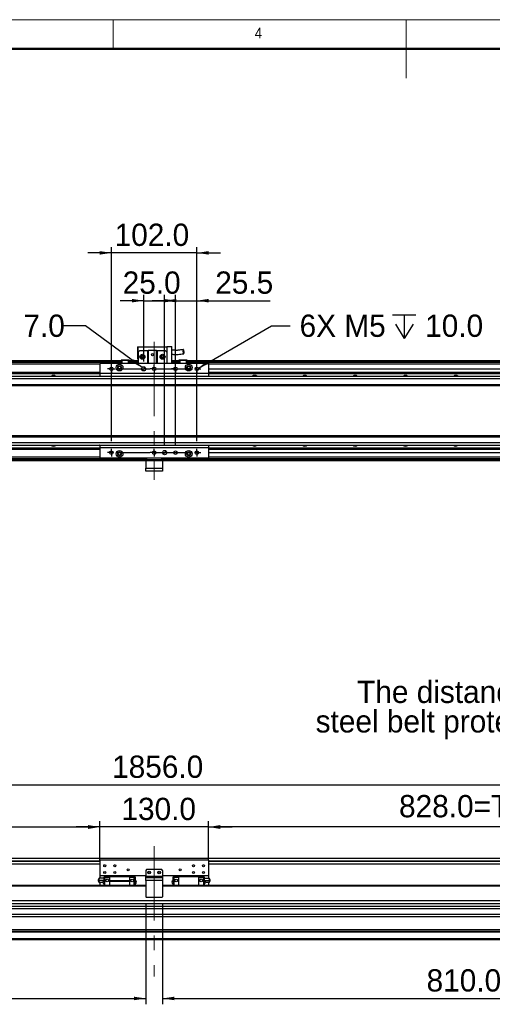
# Model space of a CAD drawing. Header units: millimetres. Extents: x 35 to 2905, y 35 to 2044.
# Tile 4 of 6: x 1009 to 1573, y 868 to 2044. Entities that reach past the tile are written whole.
import ezdxf

# ---------------------------------------------------------------- set-up
doc = ezdxf.new("R2010")
doc.units = ezdxf.units.MM
doc.header["$LTSCALE"] = 7
doc.header["$PDSIZE"] = -1
doc.linetypes.add('CENTERX2', pattern=[20.32, 12.7, -2.54, 2.54, -2.54])
doc.layers.add('DIMNS', color=7, linetype='Continuous')
doc.styles.add('SLDTEXTSTYLE1', font='Gothic.ttf', dxfattribs={"width": 0.913})
doc.styles.add('SLDTEXTSTYLE8', font='txt')
doc.dimstyles.new('SLDDIMSTYLE0', dxfattribs={"dimtxt": 26.6, "dimasz": 14, "dimexe": 0, "dimexo": 0.0625, "dimgap": 6.65, "dimtad": 2, "dimdec": 1, "dimrnd": 1e-09, "dimzin": 4, "dimdsep": 46, "dimtxsty": 'SLDTEXTSTYLE8', "dimsah": 1, "dimcen": 0.09, "dimadec": 0, "dimazin": 1, "dimtfac": 1, "dimtdec": 1, "dimtofl": 0, "dimtmove": 0, "dimatfit": 3, "dimfxl": 0, "dimfrac": 2, "dimtolj": 1, "dimtzin": 12, "dimarcsym": 0})
doc.dimstyles.new('SLDDIMSTYLE1', dxfattribs={"dimtxt": 26.6, "dimasz": 14, "dimexe": 0, "dimexo": 0.0625, "dimgap": 6.65, "dimtad": 2, "dimdec": 1, "dimrnd": 1e-09, "dimzin": 4, "dimdsep": 46, "dimtxsty": 'SLDTEXTSTYLE8', "dimsah": 1, "dimcen": 0.09, "dimadec": 0, "dimazin": 1, "dimtfac": 1, "dimtdec": 1, "dimtmove": 0, "dimatfit": 0, "dimfxl": 0, "dimfrac": 2, "dimtolj": 1, "dimtzin": 12, "dimarcsym": 0})
doc.dimstyles.new('SLDDIMSTYLE2', dxfattribs={"dimtxt": 26.6, "dimasz": 14, "dimexe": 0, "dimexo": 0.0625, "dimgap": 6.65, "dimtad": 2, "dimdec": 1, "dimrnd": 1e-09, "dimzin": 12, "dimdsep": 46, "dimtxsty": 'SLDTEXTSTYLE8', "dimsah": 1, "dimcen": 0.09, "dimadec": 0, "dimazin": 3, "dimtfac": 1, "dimtdec": 1, "dimtmove": 0, "dimatfit": 0, "dimfxl": 0, "dimfrac": 2, "dimtolj": 1, "dimtzin": 12, "dimarcsym": 0})
doc.dimstyles.new('SLDDIMSTYLE4', dxfattribs={"dimtxt": 26.6, "dimasz": 14, "dimexe": 0, "dimexo": 0.0625, "dimgap": 6.65, "dimtad": 0, "dimtih": 1, "dimtoh": 1, "dimdec": 1, "dimrnd": 1e-09, "dimzin": 4, "dimdsep": 46, "dimtxsty": 'SLDTEXTSTYLE8', "dimsah": 1, "dimcen": 0, "dimadec": 0, "dimazin": 1, "dimtfac": 1, "dimtdec": 1, "dimtofl": 0, "dimtmove": 0, "dimatfit": 3, "dimfxl": 0, "dimfrac": 2, "dimtolj": 1, "dimtzin": 12, "dimarcsym": 0})
doc.dimstyles.new('SLDDIMSTYLE7', dxfattribs={"dimtxt": 26.6, "dimasz": 14, "dimexe": 0, "dimexo": 0.0625, "dimgap": 6.65, "dimtad": 0, "dimtih": 1, "dimtoh": 1, "dimdec": 1, "dimrnd": 1e-09, "dimzin": 4, "dimdsep": 46, "dimtxsty": 'SLDTEXTSTYLE8', "dimsah": 1, "dimcen": 0, "dimadec": 0, "dimazin": 1, "dimtfac": 1, "dimtdec": 1, "dimtofl": 0, "dimtmove": 0, "dimatfit": 3, "dimfxl": 0, "dimfrac": 2, "dimtolj": 1, "dimtzin": 12, "dimarcsym": 0})

# ---------------------------------------------------------------- blocks, each defined once
blk = doc.blocks.new('_D')
at = {"layer": 'DIMNS'}
for p, q in [((241.1, 1021.4), (241.1, 1137.2)), ((241.1, 1130.2), (2097.1, 1130.2)), ((2097.1, 1021.4), (2097.1, 1137.2))]:
    blk.add_line(p, q, dxfattribs=at)
for points in [[(241.1, 1130.2), (255.1, 1128.1), (255.1, 1132.3)], [(2097.1, 1130.2), (2083.1, 1132.3), (2083.1, 1128.1)]]:
    blk.add_solid(points, dxfattribs=at)
at = {"layer": 'DIMNS', "insert": (1118.9, 1165.1), "char_height": 26.6, "attachment_point": 1, "style": 'SLDTEXTSTYLE8'}
blk.add_mtext('1856.0', dxfattribs=at)
blk = doc.blocks.new('_D_1')
at = {"layer": 'Defpoints', "color": 0}
for p in [(1104.1, 1079.8), (1104.1, 1040), (276.1, 1033.2)]:
    blk.add_point(p, dxfattribs=at)
at = {"layer": 'DIMNS', "color": 0, "lineweight": -2}
for p, q in [((276.1, 1033.3), (276.1, 1079.8)), ((290.1, 1079.8), (1090.1, 1079.8)), ((1104.1, 1040.1), (1104.1, 1079.8))]:
    blk.add_line(p, q, dxfattribs=at)
at = {"layer": 'DIMNS', "color": 0}
for points in [[(290.1, 1082.1), (290.1, 1077.5), (276.1, 1079.8)], [(1090.1, 1082.1), (1090.1, 1077.5), (1104.1, 1079.8)]]:
    blk.add_solid(points, dxfattribs=at)
at = {"layer": 'DIMNS', "color": 0, "insert": (718.3, 1118), "char_height": 26.6, "attachment_point": 2, "style": 'SLDTEXTSTYLE8'}
blk.add_mtext('\\A1;828.0=T/2+18mm', dxfattribs=at)
blk = doc.blocks.new('_D_2')
at = {"layer": 'DIMNS'}
for p, q in [((1104.1, 1048.9), (1104.1, 1086.8)), ((1234.1, 1048.9), (1234.1, 1086.8)), ((1104.1, 1079.8), (1076.1, 1079.8)), ((1234.1, 1079.8), (1104.1, 1079.8)), ((1234.1, 1079.8), (1262.1, 1079.8))]:
    blk.add_line(p, q, dxfattribs=at)
for points in [[(1104.1, 1079.8), (1090.1, 1081.9), (1090.1, 1077.7)], [(1234.1, 1079.8), (1248.1, 1077.7), (1248.1, 1081.9)]]:
    blk.add_solid(points, dxfattribs=at)
at = {"layer": 'DIMNS', "insert": (1130, 1114.7), "char_height": 26.6, "attachment_point": 1, "style": 'SLDTEXTSTYLE8'}
blk.add_mtext('130.0', dxfattribs=at)
blk = doc.blocks.new('_D_3')
at = {"layer": 'Defpoints', "color": 0}
for p in [(1234.1, 1079.8), (1234.1, 1040), (2062.1, 1033.2)]:
    blk.add_point(p, dxfattribs=at)
at = {"layer": 'DIMNS', "color": 0, "lineweight": -2}
for p, q in [((1234.1, 1040.1), (1234.1, 1079.8)), ((2048.1, 1079.8), (1248.1, 1079.8)), ((2062.1, 1033.3), (2062.1, 1079.8))]:
    blk.add_line(p, q, dxfattribs=at)
at = {"layer": 'DIMNS', "color": 0}
for points in [[(1248.1, 1082.1), (1248.1, 1077.5), (1234.1, 1079.8)], [(2048.1, 1082.1), (2048.1, 1077.5), (2062.1, 1079.8)]]:
    blk.add_solid(points, dxfattribs=at)
at = {"layer": 'DIMNS', "color": 0, "insert": (1601.8, 1118), "char_height": 26.6, "attachment_point": 2, "style": 'SLDTEXTSTYLE8'}
blk.add_mtext('\\A1;828.0=T/2+18mm', dxfattribs=at)
blk = doc.blocks.new('_D_4')
at = {"layer": 'DIMNS'}
for p, q in [((349.1, 980.5), (349.1, 868)), ((1159.1, 987.6), (1159.1, 868)), ((349.1, 875), (1159.1, 875))]:
    blk.add_line(p, q, dxfattribs=at)
for points in [[(349.1, 875), (363.1, 872.9), (363.1, 877.1)], [(1159.1, 875), (1145.1, 877.1), (1145.1, 872.9)]]:
    blk.add_solid(points, dxfattribs=at)
at = {"layer": 'DIMNS', "insert": (772.3, 909.9), "char_height": 26.6, "attachment_point": 1, "style": 'SLDTEXTSTYLE8'}
blk.add_mtext('810.0', dxfattribs=at)
blk = doc.blocks.new('_D_5')
at = {"layer": 'DIMNS'}
for p, q in [((1179.1, 987.6), (1179.1, 868)), ((1989.1, 980.5), (1989.1, 868)), ((1179.1, 875), (1989.1, 875))]:
    blk.add_line(p, q, dxfattribs=at)
for points in [[(1179.1, 875), (1193.1, 872.9), (1193.1, 877.1)], [(1989.1, 875), (1975.1, 877.1), (1975.1, 872.9)]]:
    blk.add_solid(points, dxfattribs=at)
at = {"layer": 'DIMNS', "insert": (1494.3, 909.9), "char_height": 26.6, "attachment_point": 1, "style": 'SLDTEXTSTYLE8'}
blk.add_mtext('810.0', dxfattribs=at)
blk = doc.blocks.new('SW_NOTE_4')
at = {"layer": 'DIMNS', "color": 0, "char_height": 26.6, "attachment_point": 2, "style": 'SLDTEXTSTYLE8'}
for s, insert in [('The distance between the load plate and the ', (-409.5, 48.4)), ('steel belt protection belt shall be greater than 4mm', (-409.6, 13.2))]:
    blk.add_mtext(s, dxfattribs=dict(at, insert=insert))
blk = doc.blocks.new('SW_SYMBOL_HOLE_DEPTH')
at = {"layer": 'DIMNS', "color": 0}
for p, q in [((0, 6125), (5600, 6125)), ((2800, 6125), (2800, 525)), ((700, 3885), (2800, 525)), ((4900, 3885), (2800, 525))]:
    blk.add_line(p, q, dxfattribs=at)
blk = doc.blocks.new('_D_22')
at = {"layer": 'DIMNS'}
for p, q in [((1221.9, 1628), (1309.2, 1678.4)), ((1309.2, 1678.4), (1331.6, 1678.4))]:
    blk.add_line(p, q, dxfattribs=at)
blk.add_solid([(1221.9, 1628), (1235.1, 1633.2), (1233, 1636.8)], dxfattribs=at)
at = {"layer": 'DIMNS', "xscale": 0.004985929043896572, "yscale": 0.004985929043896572, "zscale": 0.004985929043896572}
blk.add_blockref('SW_SYMBOL_HOLE_DEPTH', (1453.7, 1660.8), dxfattribs=at)
at = {"layer": 'DIMNS', "char_height": 26.6, "attachment_point": 1, "style": 'SLDTEXTSTYLE8'}
for s, insert in [('6X M5 ', (1342.7, 1691.8)), ('10.0', (1492.6, 1691.8))]:
    blk.add_mtext(s, dxfattribs=dict(at, insert=insert))
blk = doc.blocks.new('_D_23')
at = {"layer": 'DIMNS'}
for p, q in [((1087.1, 1678.4), (1059.1, 1678.4)), ((1154.6, 1628.5), (1087.1, 1678.4))]:
    blk.add_line(p, q, dxfattribs=at)
blk.add_solid([(1154.6, 1628.5), (1144.6, 1638.5), (1142.1, 1635.1)], dxfattribs=at)
at = {"layer": 'DIMNS', "xscale": 0.004985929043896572, "yscale": 0.004985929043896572, "zscale": 0.004985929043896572}
blk.add_blockref('SW_SYMBOL_HOLE_DEPTH', (964.2, 1660.8), dxfattribs=at)
at = {"layer": 'DIMNS', "char_height": 26.6, "attachment_point": 1, "style": 'SLDTEXTSTYLE8'}
for s, insert in [('2X ', (753.1, 1691.8)), ('%%c', (803.2, 1691.6)), (' 5.0 H7 ', (844.3, 1691.8)), (' 7.0', (1003.1, 1691.8))]:
    blk.add_mtext(s, dxfattribs=dict(at, insert=insert))
blk = doc.blocks.new('_D_24')
at = {"layer": 'DIMNS'}
for p, q in [((2167.1, 1627), (2167.1, 1655)), ((1233.6, 1627), (2174.1, 1627)), ((2167.1, 1627), (2167.1, 1527)), ((1233.6, 1527), (2174.1, 1527)), ((2167.1, 1527), (2167.1, 1499))]:
    blk.add_line(p, q, dxfattribs=at)
for points in [[(2167.1, 1627), (2169.2, 1641), (2165, 1641)], [(2167.1, 1527), (2165, 1513), (2169.2, 1513)]]:
    blk.add_solid(points, dxfattribs=at)
at = {"layer": 'DIMNS', "insert": (2132.2, 1533.2), "char_height": 26.6, "attachment_point": 1, "rotation": 90, "style": 'SLDTEXTSTYLE8'}
blk.add_mtext('100.0', dxfattribs=at)
blk = doc.blocks.new('_D_25')
at = {"layer": 'DIMNS'}
for p, q in [((1156.6, 1708.4), (1128.6, 1708.4)), ((1156.6, 1635.9), (1156.6, 1715.4)), ((1156.6, 1708.4), (1181.6, 1708.4)), ((1181.6, 1535.9), (1181.6, 1715.4)), ((1181.6, 1708.4), (1209.6, 1708.4))]:
    blk.add_line(p, q, dxfattribs=at)
for points in [[(1156.6, 1708.4), (1142.6, 1710.5), (1142.6, 1706.3)], [(1181.6, 1708.4), (1195.6, 1706.3), (1195.6, 1710.5)]]:
    blk.add_solid(points, dxfattribs=at)
at = {"layer": 'DIMNS', "insert": (1131.5, 1743.3), "char_height": 26.6, "attachment_point": 1, "style": 'SLDTEXTSTYLE8'}
blk.add_mtext('25.0', dxfattribs=at)
blk = doc.blocks.new('_D_26')
at = {"layer": 'DIMNS'}
for p, q in [((1118.1, 1765.5), (1090.1, 1765.5)), ((1118.1, 1540.5), (1118.1, 1772.5)), ((1220.1, 1765.5), (1118.1, 1765.5)), ((1220.1, 1540.5), (1220.1, 1772.5)), ((1220.1, 1765.5), (1248.1, 1765.5))]:
    blk.add_line(p, q, dxfattribs=at)
for points in [[(1118.1, 1765.5), (1104.1, 1767.6), (1104.1, 1763.4)], [(1220.1, 1765.5), (1234.1, 1763.4), (1234.1, 1767.6)]]:
    blk.add_solid(points, dxfattribs=at)
at = {"layer": 'DIMNS', "insert": (1121.9, 1800.4), "char_height": 26.6, "attachment_point": 1, "style": 'SLDTEXTSTYLE8'}
blk.add_mtext('102.0', dxfattribs=at)
blk = doc.blocks.new('_D_27')
at = {"layer": 'DIMNS'}
for p, q in [((1194.6, 1708.4), (1166.6, 1708.4)), ((1194.6, 1535.9), (1194.6, 1715.4)), ((1194.6, 1708.4), (1220.1, 1708.4)), ((1220.1, 1540.5), (1220.1, 1715.4)), ((1220.1, 1708.4), (1307.6, 1708.4))]:
    blk.add_line(p, q, dxfattribs=at)
for points in [[(1194.6, 1708.4), (1180.6, 1710.5), (1180.6, 1706.3)], [(1220.1, 1708.4), (1234.1, 1706.3), (1234.1, 1710.5)]]:
    blk.add_solid(points, dxfattribs=at)
at = {"layer": 'DIMNS', "insert": (1242, 1743.3), "char_height": 26.6, "attachment_point": 1, "style": 'SLDTEXTSTYLE8'}
blk.add_mtext('25.5', dxfattribs=at)
blk = doc.blocks.new('SW_CENTERMARKSYMBOL_6')
at = {"layer": 'DIMNS', "color": 0}
for p, q in [((-2.54, 0), (-4.64, 0)), ((0, 0), (-2.54, 0)), ((0, 2.54), (0, 4.64)), ((0, 0), (0, 2.54)), ((0, 0), (0, -2.54)), ((0, 0), (2.54, 0)), ((2.54, 0), (4.64, 0)), ((48.46, 0), (46.36, 0)), ((51, 0), (48.46, 0)), ((51, 2.54), (51, 4.64)), ((51, 0), (51, 2.54)), ((51, 0), (51, -2.54)), ((51, 0), (53.54, 0)), ((53.54, 0), (55.64, 0)), ((73.96, 0), (71.86, 0)), ((76.5, 0), (73.96, 0)), ((76.5, 2.54), (76.5, 4.64)), ((76.5, 0), (76.5, 2.54)), ((76.5, 0), (76.5, -2.54)), ((76.5, 0), (79.04, 0)), ((79.04, 0), (81.14, 0)), ((0, -2.54), (0, -4.64)), ((51, -2.54), (51, -4.64)), ((76.5, -2.54), (76.5, -4.64))]:
    blk.add_line(p, q, dxfattribs=at)
blk = doc.blocks.new('SW_CENTERMARKSYMBOL_7')
at = {"layer": 'DIMNS', "color": 0}
for p, q in [((-104.54, 0), (-106.64, 0)), ((-102, 0), (-104.54, 0)), ((-102, 2.54), (-102, 4.64)), ((-102, 0), (-102, 2.54)), ((-102, 0), (-102, -2.54)), ((-102, 0), (-99.46, 0)), ((-96.92, 0), (-56.08, 0)), ((-53.54, 0), (-55.64, 0)), ((-51, 0), (-53.54, 0)), ((-51, 0), (-53.54, 0)), ((-51, 2.54), (-51, 4.64)), ((-51, 0), (-51, 2.54)), ((-51, 0), (-51, 2.54)), ((-51, 0), (-51, -2.54)), ((-51, 0), (-48.46, 0)), ((-51, 0), (-51, -2.54)), ((-51, 0), (-48.46, 0)), ((-48.46, 0), (-46.36, 0)), ((-45.92, 0), (-5.08, 0)), ((0, 0), (-2.54, 0)), ((0, 2.54), (0, 4.64)), ((0, 0), (0, 2.54)), ((0, 0), (0, -2.54)), ((0, 0), (2.54, 0)), ((2.54, 0), (4.64, 0)), ((-102, -2.54), (-102, -4.64)), ((-51, -2.54), (-51, -4.64)), ((0, -2.54), (0, -4.64))]:
    blk.add_line(p, q, dxfattribs=at)
blk = doc.blocks.new('SW_CENTERMARKSYMBOL_8')
at = {"layer": 'DIMNS', "color": 0}
for p, q in [((-104.54, 0), (-106.64, 0)), ((-102, 0), (-104.54, 0)), ((-102, 2.54), (-102, 4.64)), ((-102, 0), (-102, 2.54)), ((-102, 0), (-102, -2.54)), ((-102, 0), (-99.46, 0)), ((-96.92, 0), (-56.08, 0)), ((-53.54, 0), (-55.64, 0)), ((-51, 0), (-53.54, 0)), ((-51, 0), (-53.54, 0)), ((-51, 2.54), (-51, 4.64)), ((-51, 0), (-51, 2.54)), ((-51, 0), (-51, 2.54)), ((-51, 0), (-51, -2.54)), ((-51, 0), (-48.46, 0)), ((-51, 0), (-51, -2.54)), ((-51, 0), (-48.46, 0)), ((-48.46, 0), (-46.36, 0)), ((-45.92, 0), (-5.08, 0)), ((0, 0), (-2.54, 0)), ((0, 2.54), (0, 4.64)), ((0, 0), (0, 2.54)), ((0, 0), (0, -2.54)), ((0, 0), (2.54, 0)), ((2.54, 0), (4.64, 0)), ((-102, -2.54), (-102, -4.64)), ((-51, -2.54), (-51, -4.64)), ((0, -2.54), (0, -4.64))]:
    blk.add_line(p, q, dxfattribs=at)
blk = doc.blocks.new('SW_DOWELSYMBOL_3')
at = {"linetype": 'Continuous', "lineweight": 18}
h = blk.add_hatch(color=0, dxfattribs=at)
edge = h.paths.add_edge_path(flags=0)
edge.add_arc((0, 0), 2.5, 180, 270)
edge.add_line((0, -2.5), (0, 0))
edge.add_line((0, 0), (-2.5, 0))
h = blk.add_hatch(color=0, dxfattribs=at)
edge = h.paths.add_edge_path(flags=0)
edge.add_arc((0, 0), 2.5, 0, 90)
edge.add_line((0, 2.5), (0, 0))
edge.add_line((0, 0), (2.5, 0))
at = {"layer": 'DIMNS', "color": 0}
blk.add_circle((0, 0), 2.5, dxfattribs=at)
blk = doc.blocks.new('SW_DOWELSYMBOL_4')
at = {"linetype": 'Continuous', "lineweight": 18}
h = blk.add_hatch(color=0, dxfattribs=at)
edge = h.paths.add_edge_path(flags=0)
edge.add_arc((0, 0), 2.5, 180, 270)
edge.add_line((0, -2.5), (0, 0))
edge.add_line((0, 0), (-2.5, 0))
h = blk.add_hatch(color=0, dxfattribs=at)
edge = h.paths.add_edge_path(flags=0)
edge.add_arc((0, 0), 2.5, 0, 90)
edge.add_line((0, 2.5), (0, 0))
edge.add_line((0, 0), (2.5, 0))
at = {"layer": 'DIMNS', "color": 0}
blk.add_circle((0, 0), 2.5, dxfattribs=at)

msp = doc.modelspace()

# ---------------------------------------------------------------- linework, layer by layer
at = {"color": 7, "linetype": 'Continuous', "lineweight": 18}
for p, q in [((2905, 2044), (35, 2044)), ((1120, 2009), (1120, 2044)), ((1470, 2044), (1470, 1974)), ((70, 2009), (2870, 2009))]:
    msp.add_line(p, q, dxfattribs=at)
at = {"color": 7, "linetype": 'Continuous', "lineweight": 50}
msp.add_line((2870, 2009), (70, 2009), dxfattribs=at)
at = {"color": 7, "linetype": 'Continuous', "lineweight": 25}
for p, q in [((1149.06, 1653.28), (1150.06, 1653.28)), ((1149.06, 1653.28), (1149.06, 1638.88)), ((1150.06, 1646.88), (1150.06, 1653.28)), ((1150.06, 1653.28), (1184.06, 1653.28)), ((1152.06, 1648.88), (1150.06, 1646.88)), ((1150.06, 1646.88), (1150.06, 1633.48)), ((1152.06, 1648.88), (1161.56, 1648.88)), ((1161.56, 1633.48), (1161.56, 1648.88)), ((1161.56, 1648.88), (1162.06, 1648.88)), ((1162.06, 1648.88), (1162.06, 1633.48)), ((1172.06, 1648.88), (1162.06, 1648.88)), ((1172.06, 1633.48), (1172.06, 1648.88)), ((1172.06, 1648.88), (1172.56, 1648.88)), ((1172.56, 1648.88), (1182.06, 1648.88)), ((1172.56, 1648.88), (1172.56, 1633.48)), ((1184.06, 1646.88), (1182.06, 1648.88)), ((1184.06, 1653.48), (1184.06, 1633.48)), ((1184.06, 1653.48), (1187.87, 1653.48)), ((1184.06, 1653.28), (1184.06, 1646.88)), ((1184.06, 1646.88), (1184.06, 1633.48)), ((1187.87, 1653.48), (1190.06, 1653.48)), ((1190.06, 1633.48), (1190.06, 1653.48)), ((253.06, 1636.48), (1129.56, 1636.48)), ((307.06, 1636.78), (1129.56, 1636.78)), ((307.06, 1636.58), (1129.56, 1636.58)), ((1129.86, 1637.48), (1129.56, 1637.18)), ((1129.56, 1633.48), (1129.56, 1637.18)), ((1130.56, 1637.18), (1129.56, 1637.18)), ((1129.86, 1637.48), (1130.69, 1637.48)), ((1130.56, 1637.18), (1130.69, 1637.48)), ((1130.56, 1637.18), (1130.56, 1633.48)), ((1138.56, 1637.18), (1130.56, 1637.18)), ((1130.69, 1637.48), (1138.44, 1637.48)), ((1138.56, 1637.18), (1138.44, 1637.48)), ((1138.44, 1637.48), (1139.26, 1637.48)), ((1138.56, 1633.48), (1138.56, 1637.18)), ((1139.56, 1637.18), (1138.56, 1637.18)), ((1139.56, 1637.18), (1139.26, 1637.48)), ((1139.56, 1637.18), (1139.56, 1633.48)), ((1139.56, 1636.78), (1150.06, 1636.78)), ((1139.56, 1636.58), (1150.06, 1636.58)), ((1139.56, 1636.48), (1150.06, 1636.48)), ((1149.06, 1638.88), (1150.06, 1638.88)), ((1190.06, 1636.78), (1198.56, 1636.78)), ((1190.06, 1636.58), (1198.56, 1636.58)), ((1190.06, 1636.48), (1198.56, 1636.48)), ((1198.86, 1637.48), (1198.56, 1637.18)), ((1198.56, 1633.48), (1198.56, 1637.18)), ((1199.56, 1637.18), (1198.56, 1637.18)), ((1198.86, 1637.48), (1199.69, 1637.48)), ((1199.56, 1637.18), (1199.69, 1637.48)), ((1199.56, 1637.18), (1199.56, 1633.48)), ((1207.56, 1637.18), (1199.56, 1637.18)), ((1199.69, 1637.48), (1207.44, 1637.48)), ((1207.56, 1637.18), (1207.44, 1637.48)), ((1207.44, 1637.48), (1208.26, 1637.48)), ((1207.56, 1633.48), (1207.56, 1637.18)), ((1208.56, 1637.18), (1207.56, 1637.18)), ((1208.56, 1637.18), (1208.26, 1637.48)), ((1208.56, 1637.18), (1208.56, 1633.48)), ((1208.56, 1636.78), (2027.06, 1636.78)), ((1208.56, 1636.58), (2027.06, 1636.58)), ((1208.56, 1636.48), (2085.06, 1636.48)), ((1129.56, 1634.49), (253.06, 1634.49)), ((259.06, 1622.99), (1104.06, 1622.99)), ((1234.06, 1633.48), (1104.06, 1633.48)), ((1104.06, 1633.48), (1104.06, 1621.48)), ((1150.06, 1634.49), (1139.56, 1634.49)), ((1198.56, 1634.49), (1190.06, 1634.49)), ((2085.06, 1634.49), (1208.56, 1634.49)), ((1234.06, 1633.48), (1234.06, 1621.48)), ((1234.06, 1622.99), (2079.06, 1622.99)), ((259.06, 1622.7), (1104.06, 1622.7)), ((259.06, 1621.8), (1104.06, 1621.8)), ((259.06, 1621.5), (1104.06, 1621.5)), ((2064.56, 1617.98), (274.06, 1617.98)), ((2065.06, 1614.98), (274.06, 1614.98)), ((1234.06, 1621.48), (1104.06, 1621.48)), ((1104.06, 1621.48), (1104.06, 1617.98)), ((1234.06, 1622.7), (2079.06, 1622.7)), ((1234.06, 1621.8), (2079.06, 1621.8)), ((1234.06, 1621.5), (2079.06, 1621.5)), ((1234.06, 1621.48), (1234.06, 1617.98)), ((2065.06, 1607.98), (274.06, 1607.98)), ((274.06, 1606.98), (2065.06, 1606.98)), ((2065.06, 1546.98), (274.06, 1546.98)), ((274.06, 1545.98), (2065.06, 1545.98)), ((259.06, 1532.46), (1104.06, 1532.46)), ((259.06, 1532.17), (1104.06, 1532.17)), ((259.06, 1531.27), (1104.06, 1531.27)), ((259.06, 1530.98), (1104.06, 1530.98)), ((274.06, 1538.98), (2065.06, 1538.98)), ((274.06, 1535.98), (2064.56, 1535.98)), ((1104.06, 1535.98), (1104.06, 1532.48)), ((1234.06, 1532.48), (1104.06, 1532.48)), ((1104.06, 1532.48), (1104.06, 1520.48)), ((1234.06, 1535.98), (1234.06, 1532.48)), ((1234.06, 1532.48), (1234.06, 1520.48)), ((1234.06, 1532.46), (2079.06, 1532.46)), ((1234.06, 1532.17), (2079.06, 1532.17)), ((1234.06, 1531.27), (2079.06, 1531.27)), ((1234.06, 1530.98), (2079.06, 1530.98)), ((1159.06, 1519.48), (253.06, 1519.48)), ((1234.06, 1520.48), (1104.06, 1520.48)), ((1159.06, 1518.48), (1159.06, 1520.48)), ((1160.06, 1518.48), (1159.06, 1518.48)), ((1159.06, 1516.98), (1159.06, 1518.48)), ((1160.06, 1520.48), (1160.06, 1518.48)), ((1178.06, 1518.48), (1160.06, 1518.48)), ((1178.06, 1518.48), (1178.06, 1520.48)), ((1179.06, 1518.48), (1178.06, 1518.48)), ((1179.06, 1520.48), (1179.06, 1518.48)), ((2085.06, 1519.48), (1179.06, 1519.48)), ((1179.06, 1518.48), (1179.06, 1516.98)), ((1159.06, 1516.98), (253.06, 1516.98)), ((1179.06, 1516.98), (1159.06, 1516.98)), ((1159.06, 1516.98), (1159.06, 1508.48)), ((1159.06, 1508.48), (1179.06, 1508.48)), ((1159.06, 1504.98), (1159.06, 1508.48)), ((1179.06, 1516.98), (1179.06, 1508.48)), ((2085.06, 1516.98), (1179.06, 1516.98)), ((1179.06, 1508.48), (1179.06, 1504.98)), ((1179.06, 1504.98), (1159.06, 1504.98)), ((274.06, 1042.38), (2065.06, 1042.38)), ((274.06, 1035.88), (1104.06, 1035.88)), ((1234.06, 1040.03), (1104.06, 1040.03)), ((1104.06, 1040.03), (1104.06, 1021.53)), ((1234.06, 1040.03), (1234.06, 1021.53)), ((1234.06, 1035.88), (2065.06, 1035.88)), ((1160.06, 1029.03), (1159.06, 1028.03)), ((1159.06, 1028.03), (1159.06, 1021.03)), ((1178.06, 1029.03), (1160.06, 1029.03)), ((1179.06, 1028.03), (1178.06, 1029.03)), ((1179.06, 1028.03), (1179.06, 1021.03)), ((1159.06, 1021.53), (1104.06, 1021.53)), ((1104.06, 1021.53), (1104.06, 1018.53)), ((1104.06, 1013.53), (1104.06, 1010.03)), ((1109.21, 1018.53), (1104.07, 1018.53)), ((1109.21, 1016.03), (1104.07, 1016.03)), ((1107.78, 1013.53), (1104.07, 1013.53)), ((1109.21, 1020.43), (1110.21, 1020.43)), ((1109.21, 1019.53), (1109.21, 1020.43)), ((1109.21, 1019.53), (1110.21, 1019.53)), ((1109.21, 1010.03), (1109.21, 1019.53)), ((1116.06, 1020.53), (1110.21, 1020.53)), ((1110.21, 1019.53), (1110.21, 1020.53)), ((1110.21, 1019.53), (1116.06, 1019.53)), ((1110.21, 1010.03), (1110.21, 1019.53)), ((1116.06, 1020.53), (1116.06, 1021.53)), ((1116.06, 1020.53), (1139.56, 1020.53)), ((1116.06, 1015.53), (1116.06, 1020.53)), ((1139.56, 1015.53), (1116.06, 1015.53)), ((1116.06, 1015.23), (1116.06, 1015.53)), ((1116.06, 1015.23), (1139.56, 1015.23)), ((1116.06, 1010.03), (1116.06, 1015.23)), ((1139.56, 1020.53), (1139.56, 1021.53)), ((1139.56, 1020.53), (1139.56, 1015.53)), ((1139.56, 1020.53), (1145.41, 1020.53)), ((1145.41, 1019.53), (1139.56, 1019.53)), ((1139.56, 1015.23), (1139.56, 1015.53)), ((1139.56, 1015.23), (1139.56, 1010.03)), ((1145.41, 1019.53), (1145.41, 1020.53)), ((1146.41, 1020.43), (1145.41, 1020.43)), ((1145.41, 1010.03), (1145.41, 1019.53)), ((1146.41, 1019.53), (1145.41, 1019.53)), ((1146.41, 1020.43), (1146.41, 1019.53)), ((1146.41, 1019.53), (1146.41, 1010.03)), ((1159.06, 1021.03), (1179.06, 1021.03)), ((1159.06, 1019.53), (1159.06, 1021.03)), ((1159.06, 1019.53), (1179.06, 1019.53)), ((1159.06, 1016.03), (1159.06, 1019.53)), ((1159.06, 1016.03), (1159.06, 996.53)), ((1179.06, 1016.03), (1159.06, 1016.03)), ((1234.06, 1021.53), (1179.06, 1021.53)), ((1179.06, 1021.03), (1179.06, 1019.53)), ((1179.06, 1019.53), (1179.06, 1016.03)), ((1179.06, 1016.03), (1179.06, 996.53)), ((1191.71, 1020.43), (1192.71, 1020.43)), ((1191.71, 1019.53), (1191.71, 1020.43)), ((1191.71, 1019.53), (1192.71, 1019.53)), ((1191.71, 1010.03), (1191.71, 1019.53)), ((1192.71, 1020.53), (1198.56, 1020.53)), ((1192.71, 1020.53), (1192.71, 1019.53)), ((1198.56, 1019.53), (1192.71, 1019.53)), ((1192.71, 1019.53), (1192.71, 1010.03)), ((1198.56, 1021.53), (1198.56, 1020.53)), ((1198.56, 1010.03), (1198.56, 1020.53)), ((1198.56, 1020.53), (1222.06, 1020.53)), ((1222.06, 1021.53), (1222.06, 1020.53)), ((1222.06, 1020.53), (1222.06, 1010.03)), ((1227.91, 1020.53), (1222.06, 1020.53)), ((1222.06, 1019.53), (1227.91, 1019.53)), ((1227.91, 1020.53), (1227.91, 1019.53)), ((1228.91, 1020.43), (1227.91, 1020.43)), ((1227.91, 1019.53), (1227.91, 1010.03)), ((1228.91, 1019.53), (1227.91, 1019.53)), ((1228.91, 1020.43), (1228.91, 1019.53)), ((1228.91, 1019.53), (1228.91, 1010.03)), ((1228.91, 1018.53), (1234.05, 1018.53)), ((1228.91, 1016.03), (1234.05, 1016.03)), ((1234.05, 1013.53), (1230.34, 1013.53)), ((1234.06, 1021.53), (1234.06, 1018.53)), ((1234.06, 1013.53), (1234.06, 1010.03)), ((1235.8, 1015.78), (1235.8, 1016.28)), ((1159.06, 1010.03), (253.06, 1010.03)), ((2085.06, 1010.03), (1179.06, 1010.03)), ((1941.56, 991.58), (396.56, 991.58)), ((1941.56, 988.18), (396.56, 988.18)), ((1159.06, 996.53), (1160.06, 995.53)), ((1178.06, 995.53), (1160.06, 995.53)), ((1178.06, 995.53), (1179.06, 996.53)), ((2085.06, 984.65), (253.06, 984.65)), ((2085.06, 982.06), (253.06, 982.06)), ((2085.06, 975.13), (253.06, 975.13)), ((2085.06, 972.53), (253.06, 972.53)), ((2085.06, 957.03), (253.06, 957.03)), ((2085.06, 955.03), (253.06, 955.03)), ((2085.06, 954.03), (253.06, 954.03)), ((2085.06, 946.03), (253.06, 946.03)), ((2085.06, 945.03), (253.06, 945.03))]:
    msp.add_line(p, q, dxfattribs=at)
at = {"color": 8, "linetype": 'Continuous', "lineweight": 25}
for p, q in [((1129.56, 1635.98), (253.06, 1635.98)), ((1150.06, 1635.98), (1139.56, 1635.98)), ((1198.56, 1635.98), (1190.06, 1635.98)), ((2085.06, 1635.98), (1208.56, 1635.98)), ((1104.06, 1632.49), (294.7, 1632.49)), ((2043.42, 1632.49), (1234.06, 1632.49)), ((1104.06, 1521.48), (253.06, 1521.48)), ((1159.06, 1517.98), (253.06, 1517.98)), ((2085.06, 1517.98), (1179.06, 1517.98)), ((2085.06, 1521.48), (1234.06, 1521.48)), ((274.06, 1039.38), (1104.06, 1039.38)), ((274.06, 1038.88), (1104.06, 1038.88)), ((1234.06, 1039.38), (2065.06, 1039.38)), ((1234.06, 1038.88), (2065.06, 1038.88)), ((1159.06, 1009.03), (253.06, 1009.03)), ((2085.06, 1009.03), (1179.06, 1009.03))]:
    msp.add_line(p, q, dxfattribs=at)
at = {"color": 7, "linetype": 'Continuous', "lineweight": 25, "flags": 128}
for points in [[(1104.06, 1618.36), (1103.71, 1618.15), (1103.49, 1617.98)], [(1234.63, 1617.98), (1234.41, 1618.15), (1234.05, 1618.37)], [(1103.48, 1535.98), (1103.71, 1535.81), (1104.07, 1535.59)], [(1234.06, 1535.6), (1234.41, 1535.81), (1234.64, 1535.98)]]:
    msp.add_lwpolyline(points, dxfattribs=at)
at = {"color": 7, "linetype": 'Continuous', "lineweight": 25}
for centre, radius in [((1155.06, 1641.38), 3), ((1155.06, 1641.38), 1.7), ((1155.06, 1641.38), 1.6), ((1167.06, 1643.88), 1.25), ((1179.06, 1641.38), 3), ((1179.06, 1641.38), 1.7), ((1179.06, 1641.38), 1.6), ((1118.06, 1626.98), 2.1), ((1127.81, 1628.48), 4), ((1127.81, 1628.48), 2.25), ((1127.81, 1628.48), 2), ((1127.81, 1628.48), 1.62), ((1156.56, 1626.98), 2.5), ((1169.06, 1626.98), 2.1), ((1194.56, 1626.98), 2.1), ((1210.31, 1628.48), 4), ((1210.31, 1628.48), 2.25), ((1210.31, 1628.48), 2), ((1210.31, 1628.48), 1.62), ((1220.06, 1626.98), 2.1), ((1118.06, 1526.98), 2.1), ((1127.81, 1525.48), 4), ((1169.06, 1526.98), 2.1), ((1181.56, 1526.98), 2.5), ((1194.56, 1526.98), 2.1), ((1210.31, 1525.48), 4), ((1220.06, 1526.98), 2.1), ((1127.81, 1525.48), 2.25), ((1127.81, 1525.48), 2), ((1127.81, 1525.48), 1.62), ((1210.31, 1525.48), 2.25), ((1210.31, 1525.48), 2), ((1210.31, 1525.48), 1.62), ((1110.06, 1033.53), 1.25), ((1110.06, 1025.53), 1.25), ((1122.06, 1033.53), 1.25), ((1122.06, 1025.53), 1.25), ((1138.06, 1028.53), 1.25), ((1163.06, 1025.53), 1.7), ((1163.06, 1025.53), 1.25), ((1175.06, 1025.53), 1.7), ((1175.06, 1025.53), 1.25), ((1200.06, 1028.53), 1.25), ((1216.06, 1033.53), 1.25), ((1216.06, 1025.53), 1.25), ((1228.06, 1033.53), 1.25), ((1228.06, 1025.53), 1.25), ((1112.91, 1016.03), 1.65), ((1142.71, 1016.03), 1.65), ((1195.41, 1016.03), 1.65), ((1225.21, 1016.03), 1.65)]:
    msp.add_circle(centre, radius, dxfattribs=at)
for centre, radius, start, end in [((1049.06, 1615.49), 3.75, 41.71072, 138.28928), ((1289.06, 1615.49), 3.75, 41.71072, 138.28928), ((1349.06, 1615.49), 3.75, 41.71072, 138.28928), ((1409.06, 1615.49), 3.75, 41.71072, 138.28928), ((1469.06, 1615.49), 3.75, 41.71072, 138.28928), ((1529.06, 1615.49), 3.75, 41.71072, 138.28928), ((1049.06, 1538.48), 3.75, 221.71072, 318.28928), ((1289.06, 1538.48), 3.75, 221.71072, 318.28928), ((1349.06, 1538.48), 3.75, 221.71072, 318.28928), ((1409.06, 1538.48), 3.75, 221.71072, 318.28928), ((1469.06, 1538.48), 3.75, 221.71072, 318.28928), ((1529.06, 1538.48), 3.75, 221.71072, 318.28928), ((1102.31, 1016.03), 0.25, 87.82466, 272.14651), ((1105.56, 1016.03), 3.25, 129.39474, 175.61658), ((1105.56, 1016.03), 3.25, 184.33912, 230.64422), ((1109.61, 1014.03), 1.9, 102.1827, 257.71469), ((1146.01, 1014.03), 1.9, 282.30188, 77.81629), ((1192.11, 1014.03), 1.9, 102.1827, 257.71469), ((1228.51, 1014.03), 1.9, 282.30188, 77.81629), ((1232.56, 1016.03), 3.25, 4.3789, 50.6112), ((1232.56, 1016.03), 3.25, 309.38854, 355.6617), ((1235.81, 1016.03), 0.25, 0, 92.20106), ((1235.81, 1016.03), 0.25, 267.7338, 0)]:
    msp.add_arc(centre, radius, start, end, dxfattribs=at)
for points, knots in [([(1203.8, 1650.04), (1202.76, 1649.87), (1200.94, 1649.58), (1198.56, 1649.21), (1196.75, 1649.07), (1195.17, 1649.04), (1193.4, 1649.12), (1191.65, 1649.33), (1190.48, 1649.5), (1190.06, 1649.56)], [0, 0, 0, 0, 0.2344698, 0.40865853, 0.53524356, 0.62707967, 0.7466151, 0.90960966, 1, 1, 1, 1]), ([(1203.42, 1648.87), (1203.45, 1649.12), (1203.5, 1649.62), (1203.68, 1650.03), (1203.9, 1650.07), (1204.13, 1649.79), (1204.35, 1649.28), (1204.54, 1648.58), (1204.68, 1647.78), (1204.75, 1646.94), (1204.76, 1646.16), (1204.69, 1645.54), (1204.54, 1645.15), (1204.34, 1645.06), (1204.14, 1645.16), (1203.95, 1645.51), (1203.78, 1646.04), (1203.63, 1646.77), (1203.52, 1647.52), (1203.45, 1648.06), (1203.42, 1648.32), (1203.41, 1648.41), (1203.41, 1648.43), (1203.41, 1648.5), (1203.41, 1648.66), (1203.42, 1648.79), (1203.42, 1648.87)], [0, 0, 0, 0, 0.0648176, 0.1297793, 0.189732, 0.2426191, 0.2944133, 0.3462435, 0.3987244, 0.4521998, 0.5066016, 0.5614526, 0.616052, 0.6697726, 0.727069, 0.7653775, 0.8036915, 0.8589096, 0.9142292, 0.9495547, 0.9640012, 0.9648512, 0.9657591, 0.9687105, 0.9805281, 1, 1, 1, 1]), ([(1154.85, 1640.25), (1154.72, 1640.28), (1154.46, 1640.32), (1154.12, 1640.54), (1153.86, 1640.86), (1153.71, 1641.26), (1153.7, 1641.71), (1153.84, 1642.15), (1154.1, 1642.52), (1154.34, 1642.68), (1154.45, 1642.76)], [0, 0, 0, 0, 0.115352, 0.231254, 0.3517774, 0.4770087, 0.6065212, 0.7402431, 0.8783581, 1, 1, 1, 1]), ([(1155.06, 1640.23), (1155.07, 1640.23), (1155.19, 1640.24), (1155.42, 1640.27), (1155.74, 1640.43), (1155.99, 1640.68), (1156.16, 1640.99), (1156.23, 1641.34), (1156.19, 1641.69), (1156.04, 1642.02), (1155.81, 1642.28), (1155.51, 1642.46), (1155.16, 1642.55), (1154.81, 1642.53), (1154.48, 1642.4), (1154.2, 1642.18), (1154.01, 1641.88), (1153.9, 1641.54), (1153.91, 1641.19), (1154.02, 1640.85), (1154.23, 1640.57), (1154.51, 1640.35), (1154.74, 1640.29), (1154.85, 1640.25)], [0, 0, 0, 0, 0.0017194, 0.0516365, 0.1015518, 0.1514605, 0.2013764, 0.2512938, 0.3012085, 0.3511205, 0.4010319, 0.4509498, 0.5008635, 0.5507756, 0.6006877, 0.6506017, 0.7005183, 0.7504334, 0.800345, 0.8502588, 0.9001742, 0.9500901, 1, 1, 1, 1]), ([(1155.67, 1642.76), (1155.8, 1642.67), (1156.07, 1642.48), (1156.33, 1642.06), (1156.44, 1641.58), (1156.37, 1641.11), (1156.16, 1640.71), (1155.84, 1640.42), (1155.52, 1640.28), (1155.33, 1640.26), (1155.27, 1640.25)], [0, 0, 0, 0, 0.140799, 0.2880652, 0.4304361, 0.5679425, 0.7005945, 0.8284725, 0.9515828, 1, 1, 1, 1]), ([(1178.93, 1640.25), (1178.88, 1640.25), (1178.68, 1640.26), (1178.36, 1640.37), (1178.02, 1640.64), (1177.78, 1641.03), (1177.69, 1641.49), (1177.76, 1641.97), (1178, 1642.41), (1178.27, 1642.65), (1178.44, 1642.75), (1178.45, 1642.76)], [0, 0, 0, 0, 0.0488392, 0.1680252, 0.2919237, 0.4205457, 0.5539621, 0.6921708, 0.834936, 0.9819185, 1, 1, 1, 1]), ([(1178.85, 1640.25), (1178.72, 1640.29), (1178.47, 1640.37), (1178.2, 1640.6), (1178.03, 1640.85), (1177.93, 1641.12), (1177.91, 1641.33), (1177.91, 1641.46), (1177.92, 1641.49), (1177.92, 1641.49), (1177.92, 1641.49), (1177.92, 1641.49), (1177.92, 1641.49), (1177.92, 1641.49)], [0, 0, 0, 0, 0.23692774, 0.44169573, 0.61423938, 0.75450974, 0.93807951, 0.98296511, 0.98978665, 0.99520598, 0.99754948, 0.99976719, 1, 1, 1, 1]), ([(1179.27, 1640.25), (1179.41, 1640.28), (1179.69, 1640.33), (1180.04, 1640.58), (1180.3, 1640.93), (1180.42, 1641.34), (1180.41, 1641.77), (1180.27, 1642.17), (1180.02, 1642.52), (1179.79, 1642.68), (1179.67, 1642.76)], [0, 0, 0, 0, 0.1248138, 0.2498463, 0.3748683, 0.4998628, 0.6248463, 0.7498351, 0.8748376, 1, 1, 1, 1]), ([(1190.06, 1644.53), (1190.19, 1644.51), (1190.68, 1644.44), (1191.48, 1644.33), (1192.43, 1644.23), (1193.68, 1644.12), (1195.51, 1644.04), (1198.11, 1644.14), (1201.11, 1644.56), (1203.25, 1644.91), (1204.37, 1645.09)], [0, 0, 0, 0, 0.0266182, 0.1029769, 0.1650773, 0.2226606, 0.3581582, 0.5376736, 0.7561601, 1, 1, 1, 1]), ([(1103.62, 1617.98), (1103.68, 1618.06), (1103.78, 1618.21), (1103.98, 1618.32), (1104.07, 1618.37)], [0, 0, 0, 0, 0.5636676, 1, 1, 1, 1]), ([(1234.05, 1618.37), (1234.21, 1618.28), (1234.42, 1618.16), (1234.48, 1618.02), (1234.5, 1617.98)], [0, 0, 0, 0, 0.7815678, 1, 1, 1, 1]), ([(1104.07, 1535.59), (1103.91, 1535.68), (1103.7, 1535.8), (1103.64, 1535.95), (1103.62, 1535.98)], [0, 0, 0, 0, 0.764308, 1, 1, 1, 1]), ([(1234.51, 1535.98), (1234.45, 1535.9), (1234.35, 1535.76), (1234.14, 1535.64), (1234.05, 1535.59)], [0, 0, 0, 0, 0.5738156, 1, 1, 1, 1]), ([(1102.32, 1016.28), (1102.32, 1016.28), (1102.32, 1016.27), (1102.32, 1016.23), (1102.32, 1016.16), (1102.32, 1016.1), (1102.32, 1016.05), (1102.32, 1016.03), (1102.32, 1015.99), (1102.32, 1015.93), (1102.32, 1015.86), (1102.32, 1015.8), (1102.32, 1015.78), (1102.32, 1015.78), (1102.32, 1015.78)], [0, 0, 0, 0, 0.1073382, 0.2146801, 0.3220163, 0.4293564, 0.482448, 0.4956749, 0.5221519, 0.6294915, 0.7368271, 0.8441686, 0.9515074, 1, 1, 1, 1]), ([(1104.07, 1016.03), (1103.92, 1016.19), (1103.63, 1016.51), (1103.46, 1017.11), (1103.51, 1017.72), (1103.75, 1018.21), (1103.98, 1018.44), (1104.07, 1018.53)], [0, 0, 0, 0, 0.2194137, 0.4388288, 0.658243, 0.8776554, 1, 1, 1, 1]), ([(1104.07, 1013.53), (1103.92, 1013.69), (1103.63, 1014.01), (1103.46, 1014.61), (1103.51, 1015.22), (1103.75, 1015.71), (1103.98, 1015.94), (1104.07, 1016.03)], [0, 0, 0, 0, 0.2194139, 0.4388285, 0.6582419, 0.8776543, 1, 1, 1, 1]), ([(1104.07, 1018.53), (1103.93, 1018.53), (1103.64, 1018.53), (1103.47, 1018.53), (1103.5, 1018.53), (1103.51, 1018.53)], [0, 0, 0, 0, 0.4381256, 0.8762496, 1, 1, 1, 1]), ([(1103.51, 1013.53), (1103.51, 1013.53), (1103.52, 1013.53), (1103.75, 1013.53), (1103.98, 1013.53), (1104.07, 1013.53)], [0, 0, 0, 0, 0.3163071, 0.7552459, 1, 1, 1, 1]), ([(1234.05, 1018.53), (1234.2, 1018.37), (1234.49, 1018.05), (1234.67, 1017.45), (1234.61, 1016.84), (1234.38, 1016.35), (1234.14, 1016.11), (1234.05, 1016.03)], [0, 0, 0, 0, 0.2194174, 0.4388301, 0.6582418, 0.8776561, 1, 1, 1, 1]), ([(1234.61, 1018.53), (1234.61, 1018.53), (1234.61, 1018.53), (1234.37, 1018.53), (1234.14, 1018.53), (1234.05, 1018.53)], [0, 0, 0, 0, 0.3157713, 0.7550568, 1, 1, 1, 1]), ([(1234.05, 1016.03), (1234.2, 1015.87), (1234.49, 1015.55), (1234.67, 1014.95), (1234.61, 1014.34), (1234.38, 1013.85), (1234.14, 1013.61), (1234.05, 1013.53)], [0, 0, 0, 0, 0.21941766, 0.43883058, 0.65824261, 0.87765666, 1, 1, 1, 1]), ([(1234.05, 1013.53), (1234.2, 1013.53), (1234.48, 1013.53), (1234.65, 1013.53), (1234.62, 1013.53), (1234.61, 1013.53)], [0, 0, 0, 0, 0.4380225, 0.8760329, 1, 1, 1, 1])]:
    msp.add_open_spline(points, degree=3, knots=knots, dxfattribs=at)
at = {"layer": 'DIMNS', "linetype": 'CENTERX2', "lineweight": 18}
for p, q in [((1169.06, 1659.43), (1169.06, 1494.53)), ((1169.06, 1056.98), (1169.06, 901.38))]:
    msp.add_line(p, q, dxfattribs=at)

# ---------------------------------------------------------------- block references
at = {"layer": 'DIMNS'}
for name, p in [('SW_CENTERMARKSYMBOL_6', (1118.06, 1626.98)), ('SW_CENTERMARKSYMBOL_8', (1220.06, 1626.98)), ('SW_DOWELSYMBOL_3', (1156.56, 1626.98)), ('SW_CENTERMARKSYMBOL_7', (1220.06, 1526.98)), ('SW_DOWELSYMBOL_4', (1181.56, 1526.98)), ('SW_NOTE_4', (2170.88, 1206.1))]:
    msp.add_blockref(name, p, dxfattribs=at)

# ---------------------------------------------------------------- texts
at = {"color": 7, "linetype": 'Continuous', "lineweight": 0, "insert": (1289.17, 2034.52), "char_height": 12.96, "attachment_point": 1, "style": 'SLDTEXTSTYLE1'}
msp.add_mtext('4', dxfattribs=at)

# ---------------------------------------------------------------- dimensions: what is measured, and where the dimension line sits
at = {"layer": 'DIMNS'}
for base, p1, p2, dimstyle, picture, middle in [((1118.06, 1765.48), (1220.06, 1531.62), (1118.06, 1531.62), 'SLDDIMSTYLE1', '_D_26', (1164.26, 1765.48)), ((1181.56, 1708.38), (1156.56, 1626.98), (1181.56, 1526.98), 'SLDDIMSTYLE1', '_D_25', (1164.26, 1708.38)), ((1220.06, 1708.38), (1194.56, 1526.98), (1220.06, 1531.62), 'SLDDIMSTYLE2', '_D_27', (1274.81, 1708.38)), ((2097.06, 1130.23), (241.06, 1012.53), (2097.06, 1012.53), 'SLDDIMSTYLE0', '_D', (1170.92, 1130.23)), ((1104.06, 1079.81), (1234.06, 1040.03), (1104.06, 1040.03), 'SLDDIMSTYLE1', '_D_2', (1172.39, 1079.81)), ((1159.06, 875.03), (349.06, 989.38), (1159.06, 996.53), 'SLDDIMSTYLE0', '_D_4', (814.63, 875.03)), ((1989.06, 875.03), (1179.06, 996.53), (1989.06, 989.38), 'SLDDIMSTYLE0', '_D_5', (1536.67, 875.03))]:
    dim = msp.add_linear_dim(base=base, p1=p1, p2=p2, dimstyle=dimstyle, dxfattribs=at)
    dim.commit()
    dim.dimension.update_dxf_attribs({"geometry": picture, "text_midpoint": middle, "dimtype": 160})
dim = msp.add_diameter_dim_2p(p1=(1158.57, 1625.49), p2=(1154.55, 1628.47), text='2X <> H7 {\\fGDT;x} 7.0\\P', dimstyle='SLDDIMSTYLE4', dxfattribs=at)
dim.commit()
dim.dimension.update_dxf_attribs({"geometry": '_D_23', "text_midpoint": (906.14, 1678.43), "dimtype": 163})
dim = msp.add_diameter_dim_2p(p1=(1218.24, 1625.93), p2=(1221.88, 1628.03), text='6X M5 {\\fGDT;x}<>\\P', dimstyle='SLDDIMSTYLE7', override={"dimpost": '<>'}, dxfattribs=at)
dim.commit()
dim.dimension.update_dxf_attribs({"geometry": '_D_22', "text_midpoint": (1450.44, 1678.43), "dimtype": 163})
dim = msp.add_linear_dim(base=(2167.06, 1526.98), p1=(1224.7, 1626.98), p2=(1224.7, 1526.98), angle=90, dimstyle='SLDDIMSTYLE1', dxfattribs=at)
dim.commit()
dim.dimension.update_dxf_attribs({"geometry": '_D_24', "text_midpoint": (2167.06, 1575.57), "dimtype": 160})
for base, p1, p2, picture, middle in [((1104.06, 1079.81), (276.06, 1033.23), (1104.06, 1040.03), '_D_1', (718.25, 1079.81)), ((1234.06, 1079.81), (2062.06, 1033.23), (1234.06, 1040.03), '_D_3', (1601.81, 1079.81))]:
    dim = msp.add_linear_dim(base=base, p1=p1, p2=p2, text='<>=T/2+18mm', dimstyle='SLDDIMSTYLE0', dxfattribs=at)
    dim.commit()
    dim.dimension.update_dxf_attribs({"geometry": picture, "text_midpoint": middle, "dimtype": 160})

doc.saveas('drawing.dxf')
